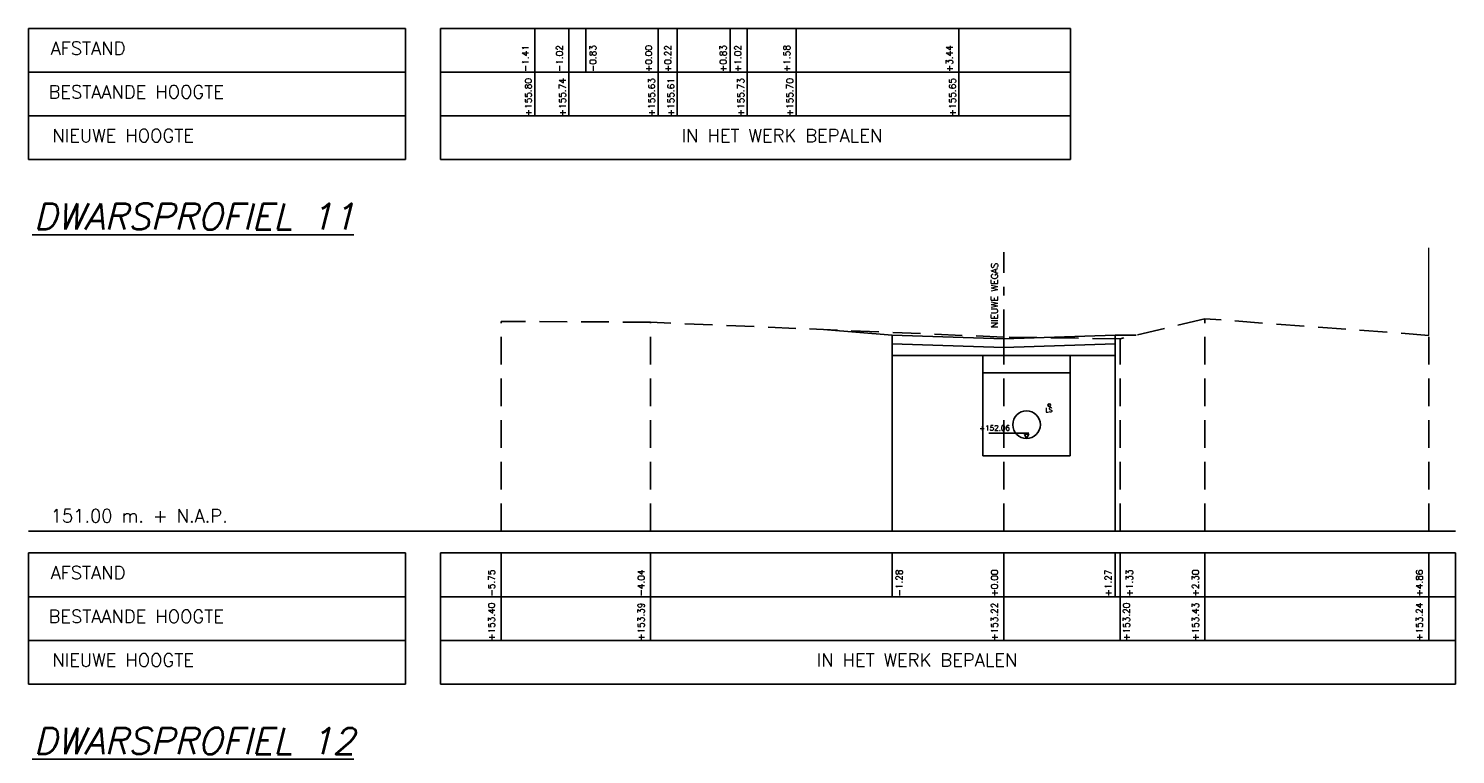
# Model space of a CAD drawing. Header units: metres. Extents: x -32 to 40, y -72 to 118.
# Tile 16 of 25: x -19 to -3, y 81 to 89. Entities that reach past the tile are written whole.
import ezdxf

# ---------------------------------------------------------------- set-up
doc = ezdxf.new("R2010")
doc.units = ezdxf.units.M
doc.linetypes.add('1-200 DASHDOT', pattern=[2.54, 1.27, -0.635, 0, -0.635])
doc.linetypes.add('1-200 HIDDEN', pattern=[0.9525, 0.635, -0.3175])
for name, color, linetype in [('PH-BEST-BEBOUWING', 1, 'Continuous'), ('PH-BESTAAND', 253, '1-200 HIDDEN'), ('PH-BESTAAND-K&L-KLIC', 12, 'Continuous'), ('PH-NIEUW-WEGAS', 2, '1-200 DASHDOT'), ('PH-ONTWERP-WATERBERGING', 6, 'Continuous'), ('PH100', 7, 'Continuous')]:
    doc.layers.add(name, color=color, linetype=linetype)
doc.layers.add('PH-INM-RASTERHEKWERK', color=8, linetype='1-200 HEKWERK', lineweight=0)
doc.styles.add('ROMANS', font='romans.shx')
doc.linetypes.add('1-200 HEKWERK', pattern='A,1.5,-0.4,["X",ROMANS,S=0.24,R=0,X=-0.275,Y=-0.12],-0.05', length=1.95)

msp = doc.modelspace()

# ---------------------------------------------------------------- linework, layer by layer
at = {"layer": 'PH-BESTAAND', "ltscale": 0.5}
for p, q in [((-13.809, 83.646), (-13.809, 86.046)), ((-12.099, 86.036), (-13.809, 86.046)), ((-12.099, 83.646), (-12.099, 86.036)), ((-8.059, 85.866), (-12.099, 86.036)), ((-5.759, 86.076), (-6.729, 85.846)), ((-5.759, 83.646), (-5.759, 86.076)), ((-3.199, 85.886), (-5.759, 86.076)), ((-8.059, 83.646), (-8.059, 85.866)), ((-6.729, 85.846), (-8.059, 85.866)), ((-6.729, 83.646), (-6.729, 85.846)), ((-3.199, 83.646), (-3.199, 85.886))]:
    msp.add_line(p, q, dxfattribs=at)
at = {"layer": 'PH-BESTAAND-K&L-KLIC'}
msp.add_circle((-7.539, 85.087), 0.015, dxfattribs=at)
at = {"layer": 'PH-INM-RASTERHEKWERK', "ltscale": 0.5}
msp.add_lwpolyline([(-3.199, 85.886), (-3.199, 86.886)], dxfattribs=at)
at = {"layer": 'PH-NIEUW-WEGAS', "ltscale": 0.25}
msp.add_line((-8.059, 85.866), (-8.059, 86.838), dxfattribs=at)
at = {"layer": 'PH-ONTWERP-WATERBERGING'}
for p, q in [((-10.121, 85.953), (-9.334, 85.889)), ((-9.334, 85.889), (-9.334, 83.646)), ((-6.784, 85.889), (-6.784, 83.646)), ((-6.784, 85.889), (-6.547, 85.889)), ((-9.334, 85.656), (-6.784, 85.656)), ((-8.406, 85.656), (-7.17, 85.656)), ((-8.299, 85.656), (-8.299, 84.506)), ((-7.299, 85.656), (-7.299, 84.506)), ((-8.299, 85.456), (-7.299, 85.456)), ((-8.231, 84.768), (-7.774, 84.768)), ((-8.299, 84.506), (-7.299, 84.506))]:
    msp.add_line(p, q, dxfattribs=at)
for points in [[(-9.334, 85.889), (-8.059, 85.847), (-6.784, 85.889)], [(-9.334, 85.789), (-8.059, 85.747), (-6.784, 85.789)]]:
    msp.add_lwpolyline(points, dxfattribs=at)
msp.add_lwpolyline([(-7.824, 84.756), (-7.774, 84.756), (-7.799, 84.706)], close=True, dxfattribs=at)
msp.add_circle((-7.799, 84.864), 0.158, dxfattribs=at)
at = {"layer": 'PH100'}
for p, q in [((-14.902, 89.396), (-19.212, 89.396)), ((-19.212, 89.396), (-19.212, 87.896)), ((-14.902, 87.896), (-14.902, 89.396)), ((-14.502, 89.396), (-7.298, 89.396)), ((-14.502, 87.896), (-14.502, 89.396)), ((-13.423, 89.396), (-13.423, 88.396)), ((-13.033, 89.396), (-13.033, 88.396)), ((-12.838, 89.396), (-12.838, 88.896)), ((-12.013, 89.396), (-12.013, 88.396)), ((-11.793, 89.396), (-11.793, 88.396)), ((-11.188, 89.396), (-11.188, 88.896)), ((-10.993, 89.396), (-10.993, 88.396)), ((-10.433, 89.396), (-10.433, 88.396)), ((-8.573, 89.396), (-8.573, 88.396)), ((-7.298, 89.396), (-7.298, 87.896)), ((-14.902, 88.896), (-19.212, 88.896)), ((-14.502, 88.896), (-7.298, 88.896)), ((-14.902, 88.396), (-19.212, 88.396)), ((-14.502, 88.396), (-7.298, 88.396)), ((-14.902, 87.896), (-19.212, 87.896)), ((-14.502, 87.896), (-7.298, 87.896)), ((-14.902, 83.396), (-19.212, 83.396)), ((-19.212, 83.396), (-19.212, 81.896)), ((-14.902, 81.896), (-14.902, 83.396)), ((-14.502, 83.396), (-2.894, 83.396)), ((-14.502, 81.896), (-14.502, 83.396)), ((-13.809, 83.396), (-13.809, 82.396)), ((-12.099, 83.396), (-12.099, 82.396)), ((-9.334, 83.396), (-9.334, 82.896)), ((-8.059, 83.396), (-8.059, 82.396)), ((-6.784, 83.396), (-6.784, 82.896)), ((-6.729, 83.396), (-6.729, 82.396)), ((-5.759, 83.396), (-5.759, 82.396)), ((-3.199, 83.396), (-3.199, 82.396)), ((-2.894, 83.396), (-2.894, 81.896)), ((-14.902, 82.896), (-19.212, 82.896)), ((-14.502, 82.896), (-2.894, 82.896)), ((-14.902, 82.396), (-19.212, 82.396)), ((-14.502, 82.396), (-2.894, 82.396)), ((-14.902, 81.896), (-19.212, 81.896)), ((-14.502, 81.896), (-2.894, 81.896))]:
    msp.add_line(p, q, dxfattribs=at)
at = {"layer": 'PH100', "color": 5, "linetype": 'Continuous'}
msp.add_line((-19.212, 83.646), (-2.894, 83.646), dxfattribs=at)

# ---------------------------------------------------------------- texts
at = {"layer": 'PH-BEST-BEBOUWING', "color": 2, "insert": (-8.127, 85.972), "char_height": 0.075, "width": 1.8344, "attachment_point": 7, "rotation": 90, "style": 'ROMANS'}
msp.add_mtext('NIEUWE WEGAS', dxfattribs=at)
at = {"layer": 'PH-BESTAAND-K&L-KLIC', "lineweight": -3, "ltscale": 0.25, "insert": (-7.503, 85.058), "char_height": 0.05, "attachment_point": 3, "style": 'ROMANS'}
msp.add_mtext_dynamic_manual_height_columns('LS', width=0.49631, gutter_width=1, heights=[0], dxfattribs=at)
at = {"layer": 'PH-ONTWERP-WATERBERGING', "insert": (-7.989, 84.856), "char_height": 0.06, "attachment_point": 3, "style": 'ROMANS'}
msp.add_mtext_dynamic_manual_height_columns('+152.06', width=0.49631, gutter_width=1, heights=[0], dxfattribs=at)
at = {"layer": 'PH100', "color": 1, "linetype": 'Continuous', "style": 'ROMANS'}
for s, p in [('AFSTAND', (-18.96, 89.096)), ('BESTAANDE HOOGTE', (-18.984, 88.596)), ('NIEUWE HOOGTE', (-18.941, 88.096)), ('IN HET WERK BEPALEN', (-11.744, 88.096)), ('151.00 m. + N.A.P.', (-18.959, 83.746)), ('AFSTAND', (-18.96, 83.096)), ('BESTAANDE HOOGTE', (-18.984, 82.596)), ('NIEUWE HOOGTE', (-18.941, 82.096)), ('IN HET WERK BEPALEN', (-10.199, 82.096))]:
    msp.add_text(s, height=0.15, dxfattribs=at).set_placement(p)
at = {"layer": 'PH100', "color": 2, "linetype": 'Continuous', "style": 'ROMANS'}
for s, p in [('-1.41', (-13.493, 88.898)), ('-1.02', (-13.103, 88.898)), ('-0.83', (-12.72, 88.898)), ('+0.00', (-12.083, 88.898)), ('+0.22', (-11.863, 88.898)), ('+0.83', (-11.231, 88.898)), ('+1.02', (-11.063, 88.898)), ('+1.58', (-10.503, 88.898)), ('+3.44', (-8.643, 88.898)), ('-5.75', (-13.879, 82.898)), ('-4.04', (-12.169, 82.898)), ('-1.28', (-9.217, 82.898)), ('+0.00', (-8.129, 82.898)), ('+1.27', (-6.827, 82.898)), ('+1.33', (-6.585, 82.898)), ('+2.30', (-5.829, 82.898)), ('+4.86', (-3.269, 82.898))]:
    msp.add_text(s, height=0.075, rotation=90, dxfattribs=at).set_placement(p)
at = {"layer": 'PH100', "color": 8, "linetype": 'Continuous', "style": 'ROMANS'}
for s, p in [('+155.80', (-13.459, 88.392)), ('+155.74', (-13.069, 88.392)), ('+155.63', (-12.049, 88.392)), ('+155.61', (-11.829, 88.392)), ('+155.73', (-11.029, 88.392)), ('+155.70', (-10.469, 88.392)), ('+155.65', (-8.609, 88.392)), ('+153.40', (-13.879, 82.391)), ('+153.39', (-12.169, 82.391)), ('+153.22', (-8.129, 82.391)), ('+153.20', (-6.618, 82.391)), ('+153.43', (-5.829, 82.391)), ('+153.24', (-3.269, 82.391))]:
    msp.add_text(s, height=0.075, rotation=90, dxfattribs=at).set_placement(p)
at = {"layer": 'PH100', "color": 3, "linetype": 'Continuous', "style": 'ROMANS', "oblique": 14}
for s, p in [('%%UDWARSPROFIEL 11', (-19.155, 87.096)), ('%%UDWARSPROFIEL 12', (-19.155, 81.096))]:
    msp.add_text(s, height=0.3, dxfattribs=at).set_placement(p)

doc.saveas('drawing.dxf')
